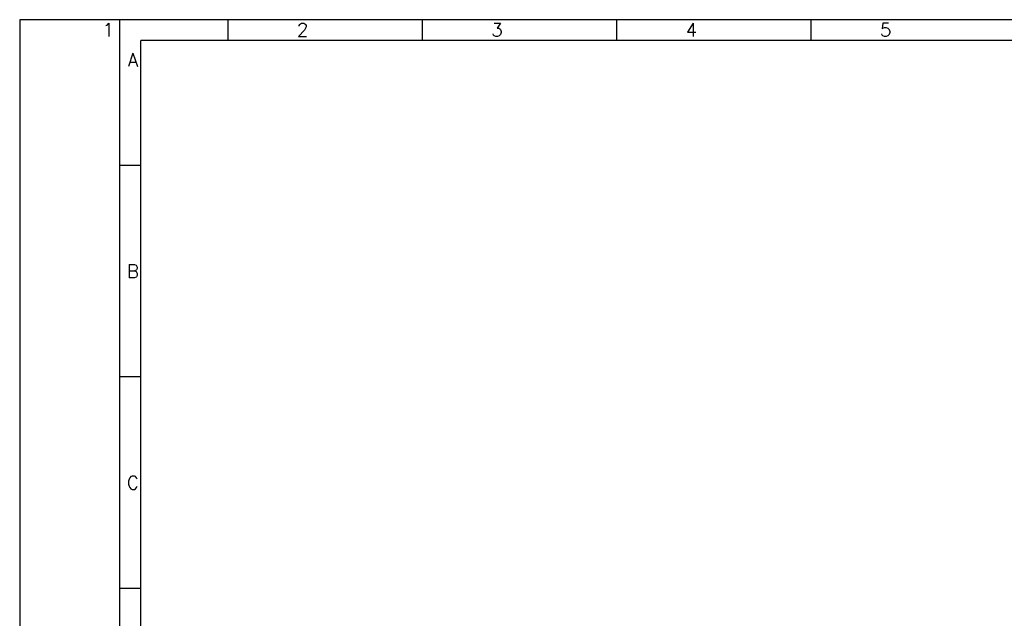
# Model space of a CAD drawing. Header units: millimetres. Extents: x 472 to 882, y 510 to 797.
# Tile 2 of 3: x 472 to 708, y 653 to 797. Entities that reach past the tile are written whole.
import ezdxf
from ezdxf.enums import TextEntityAlignment as Align

# ---------------------------------------------------------------- set-up
doc = ezdxf.new("R2010")
doc.units = ezdxf.units.MM
doc.layers.add('Ramka', color=7, linetype='Continuous')
doc.styles.add('ADESK1', font='romans', dxfattribs={"bigfont": 'bigfont'})
doc.styles.add('ROMAND', font='romand')

# ---------------------------------------------------------------- blocks, each defined once
blk = doc.blocks.new('A3-grafiko')
at = {"color": 5, "linetype": 'Continuous'}
for p, q in [((24, 0), (24, 287)), ((405, 282), (29, 282)), ((29, 36.6), (29, 282))]:
    blk.add_line(p, q, dxfattribs=at)
at = {"color": 5}
for p, q in [((49.86, 287), (49.86, 282)), ((96.45, 287), (96.45, 282)), ((143.03, 287), (143.03, 282)), ((143.03, 287), (143.03, 282.2)), ((189.62, 287), (189.62, 282)), ((29, 252.03), (24, 252.03)), ((29, 201.35), (24, 201.35)), ((29, 150.68), (24, 150.68))]:
    blk.add_line(p, q, dxfattribs=at)
at = {"color": 5, "linetype": 'Continuous'}
blk.add_lwpolyline([(0, 0), (410, 0), (410, 287), (0, 287)], close=True, dxfattribs=at)
at = {"color": 5, "style": 'ADESK1'}
for s, p in [('1', (21.23, 282.98)), ('2', (67.82, 282.98)), ('3', (114.41, 282.98)), ('4', (160.99, 282.98)), ('5', (207.58, 282.98)), ('A', (27.14, 275.77)), ('B', (27.14, 225.09)), ('C', (27.14, 174.41))]:
    blk.add_text(s, height=3.2, dxfattribs=at).set_placement(p, align=Align.CENTER)
at = {"color": 250, "style": 'ROMAND', "width": 0.9}
for tag, p, height in [('OPRACOWAŁ', (37.1, 33.56), 2), ('ZMIANA1', (109.38, 33.46), 2), ('ZMIANA2', (155.38, 33.46), 2), ('ZMIANA3', (201.38, 33.46), 2), ('BRANŻA', (290.24, 33.04), 2.24), ('NAZWA_ZAKŁADU', (375.8, 32.73), 2.24), ('DATA1', (83.57, 32.98), 2), ('RODZAJ_DOK', (249.47, 33.04), 2.24), ('OZN_DOK1', (326.14, 32.25), 2.24), ('SPRAWDZIŁ', (37.1, 29.56), 2), ('DATA2', (83.57, 28.98), 2), ('ZM1_WPROW', (104.85, 29.7), 2), ('DATA', (136.06, 29.29), 2), ('ZM2_WPROW', (150.85, 29.7), 2), ('DATA', (182.06, 29.29), 2), ('ZM3_WPROW', (196.85, 29.7), 2), ('DATA', (228.06, 29.29), 2), ('OZN_DOK2', (326.14, 28.41), 2.24), ('NAZWA_OBIEKTU', (375.8, 28.31), 2.24), ('ZATWIERDZIŁ', (37.1, 25.56), 2), ('DATA3', (83.57, 24.98), 2), ('ZM1_ZATW', (104.85, 25.7), 2), ('DATA', (136.06, 25.29), 2), ('ZM2_ZATW', (150.85, 25.7), 2), ('DATA', (182.06, 25.29), 2), ('ZM3_ZATW', (196.85, 25.7), 2), ('DATA', (228.06, 25.29), 2), ('NAZWA_PRAC', (337.12, 22.56), 2.24), ('OPIS_ZM_1', (98.41, 19.26), 1.5), ('OPIS_ZM_2', (144.41, 19.26), 1.5), ('OPIS_ZM_3', (190.41, 19.26), 1.5), ('OPIS_ZM_1', (98.41, 16.76), 1.5), ('OPIS_ZM_2', (144.41, 16.76), 1.5), ('OPIS_ZM_3', (190.41, 16.76), 1.5), ('1:1', (368.28, 15.07), 2.24), ('1', (392.03, 15.36), 2.24), ('144', (401.64, 16), 2.24), ('OPIS_ZM_1', (98.41, 14.26), 1.5), ('OPIS_ZM_2', (144.41, 14.26), 1.5), ('OPIS_ZM_3', (190.41, 14.26), 1.5), ('00', (381.56, 12.67), 2.24), ('A3', (368.28, 6.92), 2.24), ('APLIKACJA', (392.03, 7.2), 2)]:
    blk.add_attdef(tag, p, '', height=height, dxfattribs=at)
at = {"color": 1, "style": 'ROMAND'}
for tag, p, height, width in [('TYTUL_1', (249.41, 28.34), 2.24, 0.9), ('TYTUL_2', (249.41, 25.22), 2.24, 0.9), ('TYTUL_3', (249.41, 22.18), 2.24, 0.9), ('PLIK', (37.72, 6.22), 1.8, 0.8)]:
    blk.add_attdef(tag, p, '', height=height, dxfattribs=dict(at, width=width))
at = {"color": 250, "style": 'ROMAND', "width": 0.9, "flags": 2}
for tag, p in [('ZAMAWIAJĄCY', (36.8, 20.95)), ('NR_UMOWY', (36.8, 15.67)), ('NAZWA_PROJEKTU', (36.8, 10.73))]:
    blk.add_attdef(tag, p, '', height=2.24, dxfattribs=at)
at = {"color": 1, "style": 'ROMAND'}
blk.add_attdef('NUMER_RYS', text='', height=2.34, dxfattribs=at).set_placement((403.57, 22.95), align=Align.RIGHT)
at = {"color": 1, "style": 'ROMAND', "width": 0.9}
blk.add_attdef('NR_DOK', text='', height=2.55, dxfattribs=at).set_placement((341.16, 12.86), align=Align.CENTER)

msp = doc.modelspace()

# ---------------------------------------------------------------- block references
at = {"layer": 'Ramka'}
msp.add_blockref('A3-grafiko', (471.7, 509.96), dxfattribs=at)

doc.saveas('drawing.dxf')
